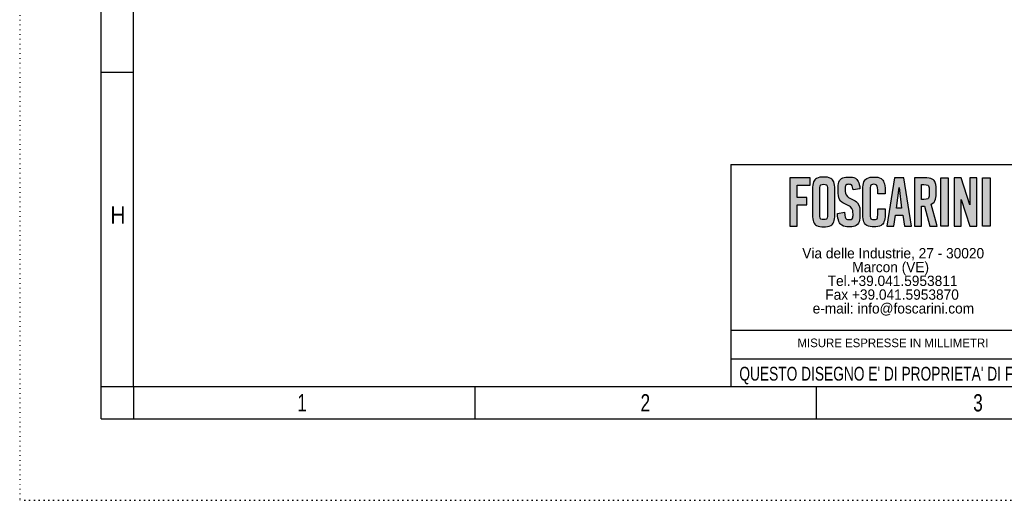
# Model space of a CAD drawing. Extents: x 0 to 297, y 0 to 420.
# Tile 1 of 24: x 0 to 151, y 0 to 74. Entities that reach past the tile are written whole.
import ezdxf
from ezdxf.enums import TextEntityAlignment as Align

# ---------------------------------------------------------------- set-up
doc = ezdxf.new("R2010")
doc.units = 0
doc.linetypes.add('SLD-PUNTI', pattern=[0.635, 0, -0.635])
doc.linetypes.add('SLD-SOLIDO', pattern=[0])
doc.layers.get('0').update_dxf_attribs({"linetype": 'CONTINUOUS'})
doc.layers.add('CARTIGLIO', color=7, linetype='SLD-SOLIDO')
doc.layers.add('FORMAT', color=7, linetype='SLD-SOLIDO')
doc.styles.add('SLDTEXTSTYLE0', font='ARIAL.TTF', dxfattribs={"width": 0.948})
doc.styles.add('SLDTEXTSTYLE2', font='ARIALN.TTF', dxfattribs={"width": 0.87})
doc.styles.add('SLDTEXTSTYLE3', font='GOTHIC.TTF', dxfattribs={"width": 0.913})
doc.styles.get("Standard").update_dxf_attribs({"font": 'GOTHIC.TTF'})

# ---------------------------------------------------------------- blocks, each defined once
blk = doc.blocks.new('SW_NOTE_0_6')
at = {"layer": 'CARTIGLIO', "color": 0, "insert": (14.88, 1.71), "char_height": 1.3229, "attachment_point": 2, "style": 'SLDTEXTSTYLE0'}
blk.add_mtext('MISURE ESPRESSE IN MILLIMETRI', dxfattribs=at)
blk = doc.blocks.new('SW_NOTE_0_7')
at = {"layer": 'CARTIGLIO', "color": 0, "insert": (0, 2.73), "char_height": 2.11667, "attachment_point": 1, "style": 'SLDTEXTSTYLE2'}
blk.add_mtext("QUESTO DISEGNO E' DI PROPRIETA' DI FOSCARINI S.R.L.: LA RIPRODUZIONE ANCHE PARZIALE E' VIETATA AI SENSI DELLE NORME VIGENTI", dxfattribs=at)
blk = doc.blocks.new('SW_NOTE_0_9')
at = {"color": 0, "linetype": 'CONTINUOUS', "char_height": 1.5875, "attachment_point": 2, "style": 'SLDTEXTSTYLE0'}
for s, insert in [('Via delle Industrie, 27 - 30020 ', (14.56, 2.05)), ('Marcon (VE)', (14.17, -0.07)), ('Tel.+39.041.5953811 ', (14.47, -2.19)), ('Fax +39.041.5953870 ', (14.39, -4.3)), ('e-mail: info@foscarini.com', (14.59, -6.42))]:
    blk.add_mtext(s, dxfattribs=dict(at, insert=insert))
blk = doc.blocks.new('BLOCCO1')
at = {"layer": 'FORMAT'}
for points in [[(-99.41, 46.99), (-97.41, 46.99), (-97.41, 48.13), (-100.55, 48.13), (-100.55, 40.69), (-99.41, 40.69), (-99.41, 43.96), (-97.92, 43.96), (-97.92, 45.1), (-99.41, 45.1)], [(-76.23, 40.69), (-77.37, 40.69), (-77.37, 48.13), (-76.23, 48.13)], [(-71.83, 48.13), (-72.91, 48.13), (-72.91, 43.98), (-74.22, 48.13), (-75.29, 48.13), (-75.29, 40.69), (-74.22, 40.69), (-74.22, 44.8), (-72.91, 40.71), (-72.91, 40.71), (-72.91, 40.69), (-71.83, 40.69)], [(-69.8, 40.69), (-70.94, 40.69), (-70.94, 48.13), (-69.8, 48.13)]]:
    blk.add_hatch(color=256, dxfattribs=at).paths.add_polyline_path(points, flags=0)
h = blk.add_hatch(color=256, dxfattribs=at)
edge = h.paths.add_edge_path(flags=0)
edge.add_spline(control_points=[(-97.07, 42.49), (-97.07, 41.44), (-96.52, 40.59), (-95.35, 40.59), (-94.17, 40.59), (-93.62, 41.44), (-93.62, 42.49)], knot_values=[0, 0, 0, 0, 1, 2, 3, 4, 4, 4, 4], weights=[1, 1, 1, 1, 1, 1, 1], degree=3, periodic=0)
edge.add_line((-93.62, 42.49), (-93.62, 46.32))
edge.add_spline(control_points=[(-93.62, 46.32), (-93.62, 47.37), (-94.17, 48.23), (-95.35, 48.23), (-96.52, 48.23), (-97.07, 47.37), (-97.07, 46.32)], knot_values=[0, 0, 0, 0, 1, 2, 3, 4, 4, 4, 4], weights=[1, 1, 1, 1, 1, 1, 1], degree=3, periodic=0)
edge.add_line((-97.07, 46.32), (-97.07, 42.49))
edge = h.paths.add_edge_path(flags=0)
edge.add_line((-95.94, 42.52), (-95.94, 46.29))
edge.add_spline(control_points=[(-95.94, 46.29), (-95.94, 46.85), (-95.8, 47.12), (-95.35, 47.12), (-94.89, 47.12), (-94.75, 46.85), (-94.75, 46.29)], knot_values=[0, 0, 0, 0, 1, 2, 3, 4, 4, 4, 4], weights=[1, 1, 1, 1, 1, 1, 1], degree=3, periodic=0)
edge.add_line((-94.75, 46.29), (-94.75, 42.52))
edge.add_spline(control_points=[(-94.75, 42.52), (-94.75, 41.97), (-94.89, 41.7), (-95.35, 41.7), (-95.8, 41.7), (-95.94, 41.97), (-95.94, 42.52)], knot_values=[0, 0, 0, 0, 1, 2, 3, 4, 4, 4, 4], weights=[1, 1, 1, 1, 1, 1, 1], degree=3, periodic=0)
h = blk.add_hatch(color=256, dxfattribs=at)
edge = h.paths.add_edge_path(flags=0)
edge.add_spline(control_points=[(-90.84, 46.29), (-90.89, 46.93), (-91.19, 47.12), (-91.44, 47.12), (-91.8, 47.12), (-92.05, 46.85), (-92.05, 46.39), (-92.05, 45.12), (-89.77, 44.51), (-89.77, 42.49), (-89.77, 41.27), (-90.5, 40.59), (-91.55, 40.59), (-92.59, 40.59), (-93.19, 41.54), (-93.23, 42.65)], knot_values=[0, 0, 0, 0, 1, 2, 3, 4, 5, 6, 7, 8, 9, 10, 11, 12, 13, 13, 13, 13], weights=[1, 1, 1, 1, 1, 1, 1, 1, 1, 1, 1, 1, 1, 1, 1, 1], degree=3, periodic=0)
edge.add_line((-93.23, 42.65), (-92.16, 42.82))
edge.add_spline(control_points=[(-92.16, 42.82), (-92.12, 42.07), (-91.85, 41.7), (-91.49, 41.7), (-91.1, 41.7), (-90.84, 41.94), (-90.84, 42.38), (-90.84, 43.85), (-93.12, 44.24), (-93.12, 46.38), (-93.12, 47.56), (-92.49, 48.23), (-91.38, 48.23), (-90.47, 48.23), (-89.87, 47.48), (-89.77, 46.43)], knot_values=[0, 0, 0, 0, 1, 2, 3, 4, 5, 6, 7, 8, 9, 10, 11, 12, 13, 13, 13, 13], weights=[1, 1, 1, 1, 1, 1, 1, 1, 1, 1, 1, 1, 1, 1, 1, 1], degree=3, periodic=0)
edge.add_line((-89.77, 46.43), (-90.84, 46.29))
h = blk.add_hatch(color=256, dxfattribs=at)
edge = h.paths.add_edge_path(flags=0)
edge.add_line((-85.91, 45.64), (-87.05, 45.64))
edge.add_line((-87.05, 45.64), (-87.05, 46.22))
edge.add_spline(control_points=[(-87.05, 46.22), (-87.05, 46.85), (-87.31, 47.12), (-87.6, 47.12), (-88.06, 47.12), (-88.2, 46.85), (-88.2, 46.29)], knot_values=[0, 0, 0, 0, 1, 2, 3, 4, 4, 4, 4], weights=[1, 1, 1, 1, 1, 1, 1], degree=3, periodic=0)
edge.add_line((-88.2, 46.29), (-88.2, 42.52))
edge.add_spline(control_points=[(-88.2, 42.52), (-88.2, 41.97), (-88.06, 41.7), (-87.6, 41.7), (-87.19, 41.7), (-87.05, 41.97), (-87.05, 42.45)], knot_values=[0, 0, 0, 0, 1, 2, 3, 4, 4, 4, 4], weights=[1, 1, 1, 1, 1, 1, 1], degree=3, periodic=0)
edge.add_line((-87.05, 42.45), (-87.05, 43.35))
edge.add_line((-87.05, 43.35), (-85.91, 43.35))
edge.add_line((-85.91, 43.35), (-85.91, 42.49))
edge.add_spline(control_points=[(-85.91, 42.49), (-85.91, 41.44), (-86.46, 40.59), (-87.6, 40.59), (-88.79, 40.59), (-89.34, 41.44), (-89.34, 42.49)], knot_values=[0, 0, 0, 0, 1, 2, 3, 4, 4, 4, 4], weights=[1, 1, 1, 1, 1, 1, 1], degree=3, periodic=0)
edge.add_line((-89.34, 42.49), (-89.34, 46.32))
edge.add_spline(control_points=[(-89.34, 46.32), (-89.34, 47.37), (-88.79, 48.23), (-87.6, 48.23), (-86.46, 48.23), (-85.91, 47.3), (-85.91, 46.19)], knot_values=[0, 0, 0, 0, 1, 2, 3, 4, 4, 4, 4], weights=[1, 1, 1, 1, 1, 1, 1], degree=3, periodic=0)
edge.add_line((-85.91, 46.19), (-85.91, 45.64))
h = blk.add_hatch(color=256, dxfattribs=at)
h.paths.add_polyline_path([(-83.2, 42.37), (-82.93, 40.7), (-81.86, 40.7), (-83.05, 48.14), (-84.48, 48.14), (-85.66, 40.7), (-84.59, 40.7), (-84.33, 42.37)], flags=0)
h.paths.add_polyline_path([(-83.76, 46.65), (-83.37, 43.44), (-84.16, 43.44)], flags=0)
h = blk.add_hatch(color=256, dxfattribs=at)
edge = h.paths.add_edge_path(flags=0)
edge.add_line((-79.03, 40.69), (-77.92, 40.69))
edge.add_line((-77.92, 40.69), (-77.92, 40.69))
edge.add_line((-77.92, 40.69), (-77.92, 40.69))
edge.add_line((-77.92, 40.69), (-77.98, 40.91))
edge.add_line((-77.98, 40.91), (-78.82, 44.06))
edge.add_spline(control_points=[(-78.82, 44.06), (-78.46, 44.26), (-78.07, 44.74), (-78.07, 45.93), (-78.07, 47.52), (-78.69, 48.13), (-79.89, 48.13)], knot_values=[0, 0, 0, 0, 1, 2, 3, 4, 4, 4, 4], weights=[1, 1, 1, 1, 1, 1, 1], degree=3, periodic=0)
edge.add_line((-79.89, 48.13), (-81.39, 48.13))
edge.add_line((-81.39, 48.13), (-81.39, 40.69))
edge.add_line((-81.39, 40.69), (-80.32, 40.69))
edge.add_line((-80.32, 40.69), (-80.32, 43.74))
edge.add_spline(control_points=[(-80.32, 43.74), (-80.16, 43.74), (-79.98, 43.75), (-79.85, 43.76)], knot_values=[0, 0, 0, 0, 1, 1, 1, 1], weights=[1, 1, 1, 1], degree=3, periodic=0)
edge.add_line((-79.85, 43.76), (-79.03, 40.69))
edge = h.paths.add_edge_path(flags=0)
edge.add_spline(control_points=[(-79.94, 47.08), (-79.36, 47.08), (-79.14, 46.82), (-79.14, 45.93), (-79.14, 45.05), (-79.36, 44.79), (-79.94, 44.79)], knot_values=[0, 0, 0, 0, 1, 2, 3, 4, 4, 4, 4], weights=[1, 1, 1, 1, 1, 1, 1], degree=3, periodic=0)
edge.add_line((-79.94, 44.79), (-80.32, 44.79))
edge.add_line((-80.32, 44.79), (-80.32, 47.08))
edge.add_line((-80.32, 47.08), (-79.94, 47.08))
at = {"layer": 'CARTIGLIO', "color": 218, "linetype": 'SLD-SOLIDO'}
for p, q in [((-109.59, 50.15), (-58.81, 50.15)), ((-58.81, 24.66), (-109.59, 24.66)), ((-109.59, 20.34), (60.69, 20.34)), ((-109.59, 16.08), (60.69, 16.08)), ((-109.59, 16.08), (60.69, 16.08)), ((-109.59, 16.08), (60.69, 16.08))]:
    blk.add_line(p, q, dxfattribs=at)
at = {"layer": 'FORMAT', "color": 218}
blk.add_line((-109.59, 50.15), (-109.59, 16.08), dxfattribs=at)
at = {"layer": 'FORMAT', "color": 7}
for p, q in [((-97.41, 48.13), (-100.55, 48.13)), ((-100.55, 48.13), (-100.55, 40.69)), ((-99.41, 45.1), (-99.41, 46.99)), ((-99.41, 46.99), (-97.41, 46.99)), ((-97.41, 46.99), (-97.41, 48.13)), ((-84.48, 48.14), (-85.66, 40.7)), ((-83.05, 48.14), (-84.48, 48.14)), ((-81.86, 40.7), (-83.05, 48.14)), ((-79.89, 48.13), (-81.39, 48.13)), ((-81.39, 48.13), (-81.39, 40.69)), ((-80.32, 44.79), (-80.32, 47.08)), ((-80.32, 47.08), (-79.94, 47.08)), ((-77.37, 40.69), (-77.37, 48.13)), ((-77.37, 48.13), (-76.23, 48.13)), ((-76.23, 48.13), (-76.23, 40.69)), ((-74.22, 48.13), (-75.29, 48.13)), ((-75.29, 48.13), (-75.29, 40.69)), ((-72.91, 43.98), (-74.22, 48.13)), ((-72.91, 48.13), (-72.91, 43.98)), ((-71.83, 48.13), (-72.91, 48.13)), ((-71.83, 40.69), (-71.83, 48.13)), ((-70.94, 40.69), (-70.94, 48.13)), ((-70.94, 48.13), (-69.8, 48.13)), ((-69.8, 48.13), (-69.8, 40.69)), ((-97.07, 46.32), (-97.07, 42.49)), ((-95.94, 42.52), (-95.94, 46.29)), ((-94.75, 46.29), (-94.75, 42.52)), ((-93.62, 42.49), (-93.62, 46.32)), ((-89.77, 46.43), (-90.84, 46.29)), ((-89.34, 42.49), (-89.34, 46.32)), ((-88.2, 46.29), (-88.2, 42.52)), ((-87.05, 45.64), (-87.05, 46.22)), ((-85.91, 45.64), (-87.05, 45.64)), ((-85.91, 46.19), (-85.91, 45.64)), ((-84.16, 43.44), (-83.76, 46.65)), ((-83.76, 46.65), (-83.37, 43.44)), ((-97.92, 45.1), (-99.41, 45.1)), ((-99.41, 40.69), (-99.41, 43.96)), ((-99.41, 43.96), (-97.92, 43.96)), ((-97.92, 43.96), (-97.92, 45.1)), ((-79.94, 44.79), (-80.32, 44.79)), ((-77.98, 40.91), (-78.82, 44.06)), ((-74.22, 40.69), (-74.22, 44.8)), ((-74.22, 44.8), (-72.91, 40.71)), ((-93.23, 42.65), (-92.16, 42.82)), ((-87.05, 42.45), (-87.05, 43.35)), ((-87.05, 43.35), (-85.91, 43.35)), ((-85.91, 43.35), (-85.91, 42.49)), ((-84.59, 40.7), (-84.33, 42.37)), ((-84.33, 42.37), (-83.2, 42.37)), ((-83.37, 43.44), (-84.16, 43.44)), ((-83.2, 42.37), (-82.93, 40.7)), ((-80.32, 40.69), (-80.32, 43.74)), ((-79.85, 43.76), (-79.03, 40.69)), ((-77.92, 40.69), (-77.98, 40.91)), ((-100.55, 40.69), (-99.41, 40.69)), ((-85.66, 40.7), (-84.59, 40.7)), ((-82.93, 40.7), (-81.86, 40.7)), ((-81.39, 40.69), (-80.32, 40.69)), ((-79.03, 40.69), (-77.92, 40.69)), ((-77.92, 40.69), (-77.92, 40.69)), ((-77.92, 40.69), (-77.92, 40.69)), ((-76.23, 40.69), (-77.37, 40.69)), ((-75.29, 40.69), (-74.22, 40.69)), ((-72.91, 40.71), (-72.91, 40.71)), ((-72.91, 40.71), (-72.91, 40.69)), ((-72.91, 40.69), (-71.83, 40.69)), ((-69.8, 40.69), (-70.94, 40.69))]:
    blk.add_line(p, q, dxfattribs=at)
for points in [[(-93.62, 46.32), (-93.62, 47.37), (-94.17, 48.23), (-95.35, 48.23), (-96.52, 48.23), (-97.07, 47.37), (-97.07, 46.32)], [(-95.94, 46.29), (-95.94, 46.85), (-95.8, 47.12), (-95.35, 47.12), (-94.89, 47.12), (-94.75, 46.85), (-94.75, 46.29)], [(-90.84, 46.29), (-90.89, 46.93), (-91.19, 47.12), (-91.44, 47.12), (-91.8, 47.12), (-92.05, 46.85), (-92.05, 46.39), (-92.05, 45.12), (-89.77, 44.51), (-89.77, 42.49), (-89.77, 41.27), (-90.5, 40.59), (-91.55, 40.59), (-92.59, 40.59), (-93.19, 41.54), (-93.23, 42.65)], [(-92.16, 42.82), (-92.12, 42.07), (-91.85, 41.7), (-91.49, 41.7), (-91.1, 41.7), (-90.84, 41.94), (-90.84, 42.38), (-90.84, 43.85), (-93.12, 44.24), (-93.12, 46.38), (-93.12, 47.56), (-92.49, 48.23), (-91.38, 48.23), (-90.47, 48.23), (-89.87, 47.48), (-89.77, 46.43)], [(-89.34, 46.32), (-89.34, 47.37), (-88.79, 48.23), (-87.6, 48.23), (-86.46, 48.23), (-85.91, 47.3), (-85.91, 46.19)], [(-87.05, 46.22), (-87.05, 46.85), (-87.31, 47.12), (-87.6, 47.12), (-88.06, 47.12), (-88.2, 46.85), (-88.2, 46.29)], [(-79.94, 47.08), (-79.36, 47.08), (-79.14, 46.82), (-79.14, 45.93), (-79.14, 45.05), (-79.36, 44.79), (-79.94, 44.79)], [(-78.82, 44.06), (-78.46, 44.26), (-78.07, 44.74), (-78.07, 45.93), (-78.07, 47.52), (-78.69, 48.13), (-79.89, 48.13)], [(-97.07, 42.49), (-97.07, 41.44), (-96.52, 40.59), (-95.35, 40.59), (-94.17, 40.59), (-93.62, 41.44), (-93.62, 42.49)], [(-94.75, 42.52), (-94.75, 41.97), (-94.89, 41.7), (-95.35, 41.7), (-95.8, 41.7), (-95.94, 41.97), (-95.94, 42.52)], [(-85.91, 42.49), (-85.91, 41.44), (-86.46, 40.59), (-87.6, 40.59), (-88.79, 40.59), (-89.34, 41.44), (-89.34, 42.49)], [(-88.2, 42.52), (-88.2, 41.97), (-88.06, 41.7), (-87.6, 41.7), (-87.19, 41.7), (-87.05, 41.97), (-87.05, 42.45)], [(-80.32, 43.74), (-80.16, 43.74), (-79.98, 43.75), (-79.85, 43.76)]]:
    blk.add_open_spline(points, degree=3, dxfattribs=at)
at = {"color": 7, "linetype": 'CONTINUOUS'}
blk.add_blockref('SW_NOTE_0_9', (-99.23, 35.28), dxfattribs=at)
at = {"layer": 'CARTIGLIO', "color": 7}
for name, p in [('SW_NOTE_0_6', (-99.59, 21.72)), ('SW_NOTE_0_7', (-108.3, 16.36))]:
    blk.add_blockref(name, p, dxfattribs=at)
at = {"layer": 'FORMAT', "color": 7, "style": 'SLDTEXTSTYLE3', "width": 0.913}
blk.add_attdef('AUTOATTR2', text='', height=3.7, dxfattribs=at).set_placement((-25.58, 26.17), align=Align.BOTTOM_LEFT)
at = {"layer": 'FORMAT', "color": 7}
for tag in ['AUTOATTR0', 'AUTOATTR1']:
    blk.add_attdef(tag, (0, 0), '', height=3.53, dxfattribs=at)

msp = doc.modelspace()

# ---------------------------------------------------------------- linework, layer by layer
at = {"color": 7, "linetype": 'SLD-PUNTI'}
for p in [(0, 419.99), (297, 0.01)]:
    msp.add_line(p, (0, 0.01), dxfattribs=at)
at = {"color": 7, "linetype": 'SLD-SOLIDO'}
for p, q in [((12.5, 12.5), (12.5, 408.5)), ((17.5, 17.5), (17.5, 403)), ((12.5, 65.75), (17.5, 65.75)), ((12.5, 17.5), (17.5, 17.5)), ((17.5, 17.5), (279.5, 17.5)), ((17.5, 17.5), (17.5, 12.5)), ((69.9, 17.5), (69.9, 12.5)), ((122.3, 17.5), (122.3, 12.5)), ((12.5, 12.5), (284.5, 12.5))]:
    msp.add_line(p, q, dxfattribs=at)

# ---------------------------------------------------------------- block references
at = {"layer": 'FORMAT'}
msp.add_blockref('BLOCCO1', (218.82, 1.42), dxfattribs=at)

# ---------------------------------------------------------------- texts
at = {"color": 7, "linetype": 'CONTINUOUS', "char_height": 2.65, "attachment_point": 1}
for s, insert, style in [('H', (13.92, 45.14), 'SLDTEXTSTYLE3'), ('1', (42.63, 16.31), 'SLDTEXTSTYLE2'), ('2', (95.35, 16.31), 'SLDTEXTSTYLE2'), ('3', (146.44, 16.31), 'SLDTEXTSTYLE2')]:
    msp.add_mtext(s, dxfattribs=dict(at, insert=insert, style=style))

doc.saveas('drawing.dxf')
